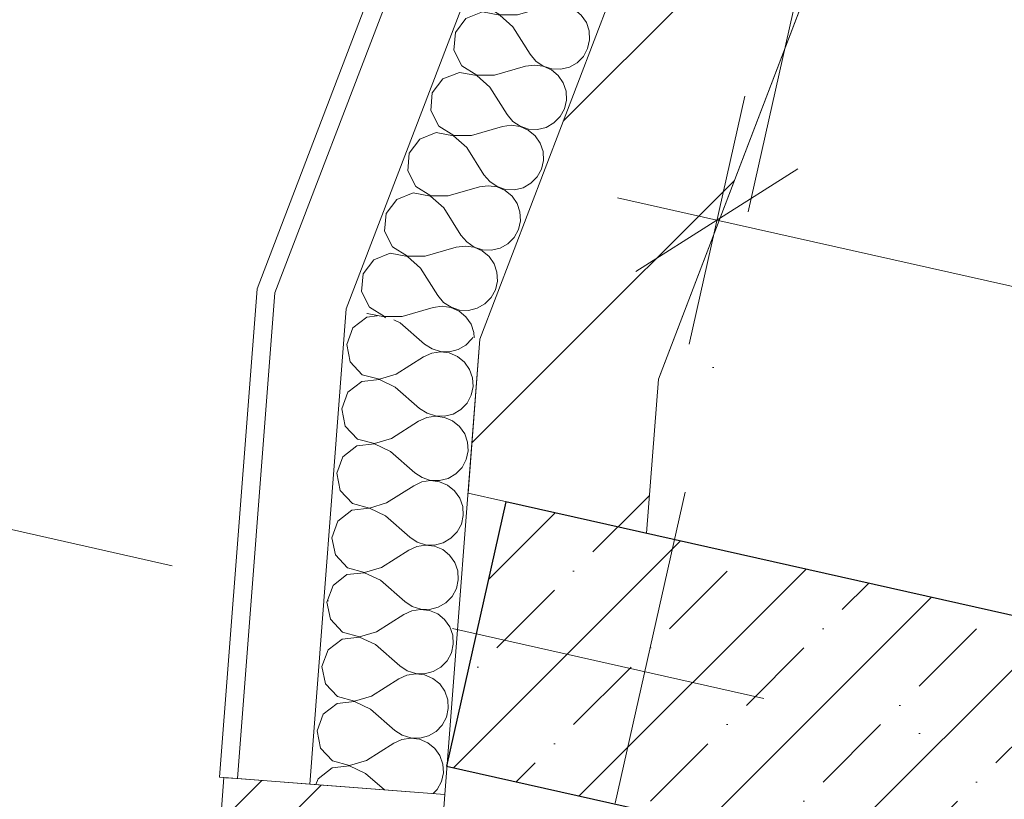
# Model space of a CAD drawing. Header units: millimetres. Extents: x -7213913 to -6937159, y 6128912 to 6404062.
# Tile 128 of 208: x -7204153 to -7203065, y 6174288 to 6175150. Entities that reach past the tile are written whole.
import ezdxf
from ezdxf.enums import TextEntityAlignment as Align

# ---------------------------------------------------------------- set-up
doc = ezdxf.new("R2010")
doc.units = ezdxf.units.MM
doc.header["$MEASUREMENT"] = 0
doc.set_wipeout_variables(frame=1)
doc.linetypes.add('Wipeout_Contour', pattern=[1000, 0, -1000])
doc.linetypes.add('Штрихпунктирная', pattern=[670.277762, 352.777767, -176.388884, 0, -141.111112])
for name, color, linetype in [('S - квартира_помещение.АР', 7, 'Continuous'), ('АР-Стены_внешние_.АР', 7, 'Continuous'), ('АР-Стены_внутренние_пилоны.АР', 7, 'Continuous'), ('АР-Стены_Наружные ВИТРАЖ', 7, 'Continuous'), ('АР-Стены_Перегородки_межквартирные_200.АР', 7, 'Continuous'), ('АР-Чертеж-Оси_Осевые размеры.АР', 7, 'Continuous'), ('АР-Чертеж-Размеры.АР', 7, 'Continuous')]:
    doc.layers.add(name, color=color, linetype=linetype)
for name, color, linetype, lineweight in [('S - квартира_помещение.АР_Ном._пера__2', 8, 'Continuous', 15), ('АР-Стены_внешние_.АР_Ном._пера__1', 7, 'Continuous', 0), ('АР-Стены_внутренние_пилоны.АР_Ном._пера__1', 7, 'Continuous', 30), ('АР-Стены_Наружные ВИТРАЖ_Ном._пера__120', 7, 'Continuous', 0), ('АР-Стены_Перегородки_межквартирные_200.АР_Ном._пера__1', 7, 'Continuous', 15), ('АР-Чертеж-Оси_Осевые размеры.АР_Ном._пера__1', 7, 'Continuous', 0), ('АР-Чертеж-Оси_Осевые размеры.АР_Ном._пера__120', 7, 'Continuous', 0), ('АР-Чертеж-Размеры.АР_Ном._пера__1', 7, 'Continuous', 0), ('Паспорта Зон Archicad_Ном._пера__1', 7, 'Continuous', 0)]:
    doc.layers.add(name, color=color, linetype=linetype, lineweight=lineweight)
doc.styles.add('РЎР“Р•РќР•Р\xa0Р\x98Р\xa0_РЎРўР\x98Р›Р¬_1', font='txt')
doc.styles.add('РЎР“Р•РќР•Р\xa0Р\x98Р\xa0_РЎРўР\x98Р›Р¬_2', font='calibri.ttf')
doc.styles.add('РЎР“Р•РќР•Р\xa0Р\x98Р\xa0_РЎРўР\x98Р›Р¬_3', font='GOST_Common.ttf')
doc.styles.add('РЎР“Р•РќР•Р\xa0Р\x98Р\xa0_РЎРўР\x98Р›Р¬_5', font='GOTHIC.TTF')
doc.styles.add('РЎР“Р•РќР•Р\xa0Р\x98Р\xa0_РЎРўР\x98Р›Р¬_7', font='isocpeur.ttf')
doc.dimstyles.new('СГЕНЕРИР_СТИЛЬ__1', dxfattribs={"dimtxt": 400, "dimasz": 332.5, "dimexe": 0.18, "dimexo": 0.0625, "dimgap": 0, "dimtad": 1, "dimdec": 0, "dimzin": 0, "dimdsep": 46, "dimtxsty": 'РЎР“Р•РќР•Р\xa0Р\x98Р\xa0_РЎРўР\x98Р›Р¬_5', "dimblk": 'ARROWHEAD_6', "dimblk1": 'ARROWHEAD_6', "dimblk2": 'ARROWHEAD_6', "dimcen": 0.09, "dimse1": 1, "dimse2": 1, "dimclrd": 7, "dimclre": 7, "dimclrt": 7, "dimazin": 0, "dimtfac": 1, "dimtdec": 4, "dimtmove": 2, "dimatfit": 3, "dimfxl": 1, "dimtolj": 1, "dimtzin": 0, "dimarcsym": 0})
doc.dimstyles.new('СГЕНЕРИР_СТИЛЬ__3', dxfattribs={"dimtxt": 200, "dimasz": 142.5, "dimexe": 0.18, "dimexo": 0.0625, "dimgap": 0, "dimtad": 1, "dimdec": 0, "dimzin": 0, "dimdsep": 46, "dimtxsty": 'РЎР“Р•РќР•Р\xa0Р\x98Р\xa0_РЎРўР\x98Р›Р¬_3', "dimblk": 'ARROWHEAD_6', "dimblk1": 'ARROWHEAD_6', "dimblk2": 'ARROWHEAD_6', "dimcen": 0.09, "dimse1": 1, "dimse2": 1, "dimclrd": 7, "dimclre": 7, "dimclrt": 7, "dimazin": 0, "dimtfac": 1, "dimtdec": 4, "dimtmove": 0, "dimatfit": 3, "dimfxl": 1, "dimtolj": 1, "dimtzin": 0, "dimarcsym": 0})
pattern_1 = [(45, (-6566190.34, 6562677.8), (-127.279217, 127.279217), [])]

# ---------------------------------------------------------------- blocks, each defined once
blk = doc.blocks.new('Жилая комната №2_2_48_1', base_point=(-7201026.8, 6176145.4))
at = {"layer": 'S - квартира_помещение.АР_Ном._пера__2', "color": 8, "linetype": 'Continuous', "lineweight": 15, "flags": 128}
blk.add_lwpolyline([(-7199155.9, 6173615.1), (-7198415.1, 6176913.3), (-7202288.8, 6177783.2), (-7203447.3, 6174752.4), (-7203460.4, 6174581.9)], close=True, dxfattribs=at)
at = {"layer": 'Паспорта Зон Archicad_Ном._пера__1', "color": 7, "lineweight": 0, "style": 'РЎР“Р•РќР•Р\xa0Р\x98Р\xa0_РЎРўР\x98Р›Р¬_1'}
blk.add_attdef('ROOM_NUMBER', text='', height=250, rotation=347.3417, dxfattribs=at).set_placement((-7200973.1, 6176077.6), align=Align.MIDDLE_CENTER)
at = {"layer": 'Паспорта Зон Archicad_Ном._пера__1', "color": 7, "lineweight": 0, "style": 'РЎР“Р•РќР•Р\xa0Р\x98Р\xa0_РЎРўР\x98Р›Р¬_2'}
blk.add_attdef('ROOM_AREA', text='', height=200, rotation=347.3417, dxfattribs=at).set_placement((-7199120.8, 6173771.1), align=Align.MIDDLE_RIGHT)
blk = doc.blocks.new('Навесная Стена_19_1', base_point=(-6566190.3, 6562677.8))
at = {"color": 254, "linetype": 'Wipeout_Contour', "lineweight": 0, "ltscale": 37950788.91559896}
blk.add_wipeout([(-7203933.2, 6174236.8), (-7203688.9, 6174218), (-7203683.2, 6174292.8), (-7203927.5, 6174311.6)], dxfattribs=at).dxf.layer = 'АР-Стены_Наружные ВИТРАЖ'
at = {"layer": 'АР-Стены_Наружные ВИТРАЖ', "linetype": 'Continuous', "lineweight": 0, "true_color": 0x000000}
h = blk.add_hatch(dxfattribs=at)
h.set_pattern_fill('АЛЮМИНИЙ_0001', color=18, style=0, pattern_type=2)
h.set_pattern_definition([(45, (-6566190.34, 6562677.8), (-176.776695, 176.776695), []), (45, (-6566225.7, 6562713.15), (-176.776695, 176.776695), []), (45, (-6566261.05, 6562748.5), (-176.776695, 176.776695), [])])
h.paths.add_polyline_path([(-7203933.2, 6174236.8), (-7203688.9, 6174218), (-7203683.2, 6174292.8), (-7203927.5, 6174311.6)])
at = {"layer": 'АР-Стены_Наружные ВИТРАЖ_Ном._пера__120', "color": 7, "linetype": 'Continuous', "lineweight": 0, "flags": 128}
blk.add_lwpolyline([(-7203933.2, 6174236.8), (-7203927.5, 6174311.6), (-7203683.2, 6174292.8), (-7203688.9, 6174218)], close=True, dxfattribs=at)
blk = doc.blocks.new('Стена_152_1', base_point=(-7203370.6, 6175232.9))
at = {"layer": 'АР-Стены_Перегородки_межквартирные_200.АР', "linetype": 'Continuous', "lineweight": 0, "true_color": 0x000000}
h = blk.add_hatch(dxfattribs=at)
h.set_pattern_fill('БЛОКИ_БЕТОННЫЕ_ЭФФЕКТИВН_78', color=18, style=0, pattern_type=2)
h.set_pattern_definition(pattern_1)
h.paths.add_polyline_path([(-7203464.1, 6175268.6), (-7203644.5, 6174796.6), (-7203447.3, 6174752.4), (-7203277.2, 6175197.2)])
at = {"layer": 'АР-Стены_Перегородки_межквартирные_200.АР_Ном._пера__1', "color": 7, "linetype": 'Continuous', "lineweight": 15, "flags": 128}
for points in [[(-7203464.1, 6175268.6), (-7203644.5, 6174796.6)], [(-7203277.2, 6175197.2), (-7203464.1, 6175268.6)], [(-7203447.3, 6174752.4), (-7203277.2, 6175197.2)]]:
    blk.add_lwpolyline(points, dxfattribs=at)
blk = doc.blocks.new('Стена_153_1', base_point=(-7203545.9, 6174774.5))
at = {"layer": 'АР-Стены_Перегородки_межквартирные_200.АР', "linetype": 'Continuous', "lineweight": 0, "true_color": 0x000000}
h = blk.add_hatch(dxfattribs=at)
h.set_pattern_fill('БЛОКИ_БЕТОННЫЕ_ЭФФЕКТИВН_78', color=18, style=0, pattern_type=2)
h.set_pattern_definition(pattern_1)
h.paths.add_polyline_path([(-7203644.5, 6174796.6), (-7203657.6, 6174626.1), (-7203460.4, 6174581.9), (-7203447.3, 6174752.4)])
at = {"layer": 'АР-Стены_Перегородки_межквартирные_200.АР_Ном._пера__1', "color": 7, "linetype": 'Continuous', "lineweight": 15, "flags": 128}
for points in [[(-7203644.5, 6174796.6), (-7203657.6, 6174626.1)], [(-7203460.4, 6174581.9), (-7203447.3, 6174752.4)], [(-7203657.6, 6174626.1), (-7203460.4, 6174581.9)]]:
    blk.add_lwpolyline(points, dxfattribs=at)
blk = doc.blocks.new('*X680', base_point=(-6566190.3, 6562677.8))
at = {"layer": 'АР-Стены_внешние_.АР_Ном._пера__1', "color": 7, "linetype": 'Continuous', "lineweight": 0}
for p, q in [((-7203596.6, 6175319.3), (-7203596.9, 6175316.3)), ((-7203596.9, 6175316.3), (-7203588.1, 6175298.9)), ((-7203590.8, 6175291.8), (-7203609, 6175284.7)), ((-7203571.6, 6175288.3), (-7203590.8, 6175291.8)), ((-7203588.1, 6175298.9), (-7203571.5, 6175288.6)), ((-7203552, 6175288.7), (-7203531.6, 6175294.5)), ((-7203609, 6175284.7), (-7203620.7, 6175269)), ((-7203557.1, 6175275.3), (-7203571.6, 6175288.3)), ((-7203571.5, 6175288.6), (-7203552, 6175288.7)), ((-7203620.7, 6175269), (-7203622.4, 6175249.6)), ((-7203557.1, 6175275.3), (-7203538, 6175245.1)), ((-7203472.8, 6175270.8), (-7203473.2, 6175272.1)), ((-7203472.3, 6175261), (-7203472.8, 6175270.8)), ((-7203474.5, 6175251.4), (-7203472.3, 6175261)), ((-7203622.4, 6175249.6), (-7203613.6, 6175232.1)), ((-7203479.2, 6175242.7), (-7203474.5, 6175251.4)), ((-7203538, 6175245.1), (-7203531.7, 6175237.6)), ((-7203531.7, 6175237.6), (-7203523.5, 6175232)), ((-7203494.7, 6175230.9), (-7203486.2, 6175235.7)), ((-7203486.2, 6175235.7), (-7203479.2, 6175242.7)), ((-7203616.3, 6175225.1), (-7203634.5, 6175217.9)), ((-7203597.1, 6175221.6), (-7203616.3, 6175225.1)), ((-7203613.6, 6175232.1), (-7203597, 6175221.9)), ((-7203577.5, 6175221.9), (-7203543.2, 6175231.7)), ((-7203533.4, 6175233.1), (-7203543.2, 6175231.7)), ((-7203523.6, 6175231.8), (-7203533.4, 6175233.1)), ((-7203514.6, 6175227.8), (-7203523.6, 6175231.8)), ((-7203523.5, 6175232), (-7203514.2, 6175229)), ((-7203507, 6175221.5), (-7203514.6, 6175227.8)), ((-7203514.2, 6175229), (-7203504.3, 6175228.6)), ((-7203504.3, 6175228.6), (-7203494.7, 6175230.9)), ((-7203634.5, 6175217.9), (-7203646.2, 6175202.3)), ((-7203582.6, 6175208.6), (-7203597.1, 6175221.6)), ((-7203597, 6175221.9), (-7203577.5, 6175221.9)), ((-7203501.4, 6175213.4), (-7203507, 6175221.5)), ((-7203498.3, 6175204.1), (-7203501.4, 6175213.4)), ((-7203582.6, 6175208.6), (-7203563.6, 6175178.4)), ((-7203497.8, 6175194.3), (-7203498.3, 6175204.1)), ((-7203646.2, 6175202.3), (-7203647.9, 6175182.9)), ((-7203500, 6175184.7), (-7203497.8, 6175194.3)), ((-7203647.9, 6175182.9), (-7203639.1, 6175165.4)), ((-7203504.7, 6175176), (-7203500, 6175184.7)), ((-7203563.6, 6175178.4), (-7203557.2, 6175170.8)), ((-7203557.2, 6175170.8), (-7203549, 6175165.3)), ((-7203511.7, 6175169), (-7203504.7, 6175176)), ((-7203639.1, 6175165.4), (-7203622.5, 6175155.2)), ((-7203603, 6175155.2), (-7203568.7, 6175165)), ((-7203558.9, 6175166.4), (-7203568.7, 6175165)), ((-7203549.1, 6175165.1), (-7203558.9, 6175166.4)), ((-7203540.1, 6175161.1), (-7203549.1, 6175165.1)), ((-7203549, 6175165.3), (-7203539.7, 6175162.3)), ((-7203532.5, 6175154.8), (-7203540.1, 6175161.1)), ((-7203539.7, 6175162.3), (-7203529.8, 6175161.9)), ((-7203529.8, 6175161.9), (-7203520.2, 6175164.2)), ((-7203520.2, 6175164.2), (-7203511.7, 6175169)), ((-7203660, 6175151.2), (-7203671.7, 6175135.6)), ((-7203641.8, 6175158.4), (-7203660, 6175151.2)), ((-7203622.6, 6175154.9), (-7203641.8, 6175158.4)), ((-7203608.1, 6175141.9), (-7203622.6, 6175154.9)), ((-7203622.5, 6175155.2), (-7203603, 6175155.2)), ((-7203526.9, 6175146.7), (-7203532.5, 6175154.8)), ((-7203608.1, 6175141.9), (-7203589.1, 6175111.6)), ((-7203523.8, 6175137.4), (-7203526.9, 6175146.7)), ((-7203523.3, 6175127.5), (-7203523.8, 6175137.4)), ((-7203671.7, 6175135.6), (-7203673.4, 6175116.1)), ((-7203525.5, 6175117.9), (-7203523.3, 6175127.5)), ((-7203673.4, 6175116.1), (-7203664.6, 6175098.7)), ((-7203530.2, 6175109.3), (-7203525.5, 6175117.9)), ((-7203589.1, 6175111.6), (-7203582.7, 6175104.1)), ((-7203537.2, 6175102.3), (-7203530.2, 6175109.3)), ((-7203664.6, 6175098.7), (-7203648, 6175088.5)), ((-7203628.5, 6175088.5), (-7203594.2, 6175098.3)), ((-7203584.4, 6175099.7), (-7203594.2, 6175098.3)), ((-7203574.6, 6175098.3), (-7203584.4, 6175099.7)), ((-7203582.7, 6175104.1), (-7203574.5, 6175098.6)), ((-7203565.6, 6175094.4), (-7203574.6, 6175098.3)), ((-7203574.5, 6175098.6), (-7203565.2, 6175095.5)), ((-7203558, 6175088.1), (-7203565.6, 6175094.4)), ((-7203565.2, 6175095.5), (-7203555.3, 6175095.1)), ((-7203555.3, 6175095.1), (-7203545.7, 6175097.5)), ((-7203545.7, 6175097.5), (-7203537.2, 6175102.3)), ((-7203685.5, 6175084.5), (-7203697.2, 6175068.9)), ((-7203667.3, 6175091.6), (-7203685.5, 6175084.5)), ((-7203648.1, 6175088.2), (-7203667.3, 6175091.6)), ((-7203633.6, 6175075.1), (-7203648.1, 6175088.2)), ((-7203648, 6175088.5), (-7203628.5, 6175088.5)), ((-7203552.4, 6175080), (-7203558, 6175088.1)), ((-7203633.6, 6175075.1), (-7203614.6, 6175044.9)), ((-7203549.3, 6175070.7), (-7203552.4, 6175080)), ((-7203697.2, 6175068.9), (-7203698.9, 6175049.4)), ((-7203548.8, 6175060.8), (-7203549.3, 6175070.7)), ((-7203555.7, 6175042.6), (-7203551, 6175051.2)), ((-7203551, 6175051.2), (-7203548.8, 6175060.8)), ((-7203698.9, 6175049.4), (-7203690.1, 6175032)), ((-7203614.6, 6175044.9), (-7203608.2, 6175037.4)), ((-7203562.7, 6175035.6), (-7203555.7, 6175042.6)), ((-7203690.1, 6175032), (-7203673.5, 6175021.7)), ((-7203654, 6175021.8), (-7203619.7, 6175031.6)), ((-7203609.9, 6175033), (-7203619.7, 6175031.6)), ((-7203600.1, 6175031.6), (-7203609.9, 6175033)), ((-7203608.2, 6175037.4), (-7203600, 6175031.9)), ((-7203591.1, 6175027.7), (-7203600.1, 6175031.6)), ((-7203600, 6175031.9), (-7203590.7, 6175028.8)), ((-7203590.7, 6175028.8), (-7203580.8, 6175028.4)), ((-7203580.8, 6175028.4), (-7203571.2, 6175030.7)), ((-7203571.2, 6175030.7), (-7203562.7, 6175035.6)), ((-7203711, 6175017.8), (-7203722.7, 6175002.1)), ((-7203692.8, 6175024.9), (-7203711, 6175017.8)), ((-7203673.6, 6175021.5), (-7203692.8, 6175024.9)), ((-7203659.1, 6175008.4), (-7203673.6, 6175021.5)), ((-7203673.5, 6175021.7), (-7203654, 6175021.8)), ((-7203583.5, 6175021.4), (-7203591.1, 6175027.7)), ((-7203577.9, 6175013.3), (-7203583.5, 6175021.4)), ((-7203659.1, 6175008.4), (-7203640.1, 6174978.2)), ((-7203574.8, 6175003.9), (-7203577.9, 6175013.3)), ((-7203722.7, 6175002.1), (-7203724.4, 6174982.7)), ((-7203574.3, 6174994.1), (-7203574.8, 6175003.9)), ((-7203576.5, 6174984.5), (-7203574.3, 6174994.1)), ((-7203724.4, 6174982.7), (-7203715.6, 6174965.3)), ((-7203640.1, 6174978.2), (-7203633.7, 6174970.7)), ((-7203588.2, 6174968.9), (-7203581.2, 6174975.9)), ((-7203581.2, 6174975.9), (-7203576.5, 6174984.5)), ((-7203715.6, 6174965.3), (-7203699, 6174955)), ((-7203679.5, 6174955), (-7203645.2, 6174964.9)), ((-7203635.4, 6174966.2), (-7203645.2, 6174964.9)), ((-7203625.6, 6174964.9), (-7203635.4, 6174966.2)), ((-7203633.7, 6174970.7), (-7203625.5, 6174965.2)), ((-7203616.6, 6174960.9), (-7203625.6, 6174964.9)), ((-7203625.5, 6174965.2), (-7203616.2, 6174962.1)), ((-7203606.3, 6174961.7), (-7203596.8, 6174964)), ((-7203596.8, 6174964), (-7203588.2, 6174968.9)), ((-7203718.3, 6174958.2), (-7203736.5, 6174951.1)), ((-7203699.1, 6174954.7), (-7203718.3, 6174958.2)), ((-7203684.6, 6174941.7), (-7203699.1, 6174954.7)), ((-7203699, 6174955), (-7203679.5, 6174955)), ((-7203609, 6174954.7), (-7203616.6, 6174960.9)), ((-7203616.2, 6174962.1), (-7203606.3, 6174961.7)), ((-7203603.4, 6174946.5), (-7203609, 6174954.7)), ((-7203736.5, 6174951.1), (-7203748.2, 6174935.4)), ((-7203684.6, 6174941.7), (-7203665.6, 6174911.5)), ((-7203600.3, 6174937.2), (-7203603.4, 6174946.5)), ((-7203748.2, 6174935.4), (-7203749.9, 6174916)), ((-7203599.8, 6174927.4), (-7203600.3, 6174937.2)), ((-7203602, 6174917.8), (-7203599.8, 6174927.4)), ((-7203749.9, 6174916), (-7203741.1, 6174898.5)), ((-7203665.6, 6174911.5), (-7203659.2, 6174904)), ((-7203613.7, 6174902.1), (-7203606.7, 6174909.1)), ((-7203606.7, 6174909.1), (-7203602, 6174917.8)), ((-7203741.1, 6174898.5), (-7203724.5, 6174888.3)), ((-7203705, 6174888.3), (-7203670.7, 6174898.1)), ((-7203660.9, 6174899.5), (-7203670.7, 6174898.1)), ((-7203651.1, 6174898.2), (-7203660.9, 6174899.5)), ((-7203659.2, 6174904), (-7203651, 6174898.4)), ((-7203642.1, 6174894.2), (-7203651.1, 6174898.2)), ((-7203651, 6174898.4), (-7203641.7, 6174895.4)), ((-7203622.3, 6174897.3), (-7203613.7, 6174902.1)), ((-7203743.8, 6174891.5), (-7203762, 6174884.3)), ((-7203724.6, 6174888), (-7203743.8, 6174891.5)), ((-7203710.1, 6174875), (-7203724.6, 6174888)), ((-7203724.5, 6174888.3), (-7203705, 6174888.3)), ((-7203634.5, 6174887.9), (-7203642.1, 6174894.2)), ((-7203641.7, 6174895.4), (-7203631.8, 6174895)), ((-7203628.9, 6174879.8), (-7203634.5, 6174887.9)), ((-7203631.8, 6174895), (-7203622.3, 6174897.3)), ((-7203762, 6174884.3), (-7203773.7, 6174868.7)), ((-7203625.8, 6174870.5), (-7203628.9, 6174879.8)), ((-7203773.7, 6174868.7), (-7203775.4, 6174849.3)), ((-7203710.1, 6174875), (-7203691.1, 6174844.8)), ((-7203625.3, 6174860.7), (-7203625.8, 6174870.5)), ((-7203627.5, 6174851.1), (-7203625.3, 6174860.7)), ((-7203775.4, 6174849.3), (-7203766.6, 6174831.8)), ((-7203691.1, 6174844.8), (-7203684.7, 6174837.2)), ((-7203632.2, 6174842.4), (-7203627.5, 6174851.1)), ((-7203686.4, 6174832.8), (-7203696.2, 6174831.4)), ((-7203676.6, 6174831.5), (-7203686.4, 6174832.8)), ((-7203684.7, 6174837.2), (-7203676.5, 6174831.7)), ((-7203647.8, 6174830.6), (-7203639.2, 6174835.4)), ((-7203639.2, 6174835.4), (-7203632.2, 6174842.4)), ((-7203769.3, 6174824.8), (-7203769.5, 6174824.7)), ((-7203750.1, 6174821.3), (-7203769.3, 6174824.8)), ((-7203766.6, 6174831.8), (-7203750, 6174821.6)), ((-7203750, 6174821.6), (-7203730.5, 6174821.6)), ((-7203730.5, 6174821.6), (-7203696.2, 6174831.4)), ((-7203667.6, 6174827.5), (-7203676.6, 6174831.5)), ((-7203676.5, 6174831.7), (-7203667.2, 6174828.7)), ((-7203660, 6174821.2), (-7203667.6, 6174827.5)), ((-7203667.2, 6174828.7), (-7203657.3, 6174828.3)), ((-7203657.3, 6174828.3), (-7203647.8, 6174830.6)), ((-7203748.8, 6174820.1), (-7203750.1, 6174821.3)), ((-7203654.4, 6174813.1), (-7203660, 6174821.2)), ((-7203651.3, 6174803.8), (-7203654.4, 6174813.1)), ((-7203651, 6174798.1), (-7203651.3, 6174803.8))]:
    blk.add_line(p, q, dxfattribs=at)
blk = doc.blocks.new('Стена_324_1', base_point=(-7203464.1, 6175268.6))
at = {"layer": 'АР-Стены_внешние_.АР_Ном._пера__1', "color": 7, "linetype": 'Continuous', "lineweight": 0}
for p, q in [((-7203678.9, 6175350.7), (-7203871.2, 6174847.6)), ((-7203604.2, 6175322.2), (-7203792.4, 6174829.9))]:
    blk.add_line(p, q, dxfattribs=at)
at = {"layer": 'АР-Стены_внешние_.АР_Ном._пера__1', "color": 7, "linetype": 'Continuous', "lineweight": 0, "flags": 128}
for points in [[(-7203697.6, 6175357.9), (-7203890.9, 6174852)], [(-7203697.6, 6175357.9), (-7203678.9, 6175350.7)], [(-7203678.9, 6175350.7), (-7203604.2, 6175322.2)], [(-7203604.2, 6175322.2), (-7203464.1, 6175268.6)], [(-7203644.5, 6174796.6), (-7203464.1, 6175268.6)]]:
    blk.add_lwpolyline(points, dxfattribs=at)
at = {"layer": 'АР-Стены_внешние_.АР', "color": 7, "lineweight": 0}
blk.add_blockref('*X680', (-6566190.3, 6562677.8), dxfattribs=at)
blk = doc.blocks.new('*X682', base_point=(-6566190.3, 6562677.8))
at = {"layer": 'АР-Стены_внешние_.АР_Ном._пера__1', "color": 7, "linetype": 'Continuous', "lineweight": 0}
for p, q in [((-7203758.1, 6174822.2), (-7203769.7, 6174820.9)), ((-7203769.7, 6174820.9), (-7203785, 6174808.9)), ((-7203732.6, 6174814.7), (-7203739.7, 6174818)), ((-7203732.6, 6174814.7), (-7203705.8, 6174791.1)), ((-7203785, 6174808.9), (-7203791.8, 6174790.6)), ((-7203791.8, 6174790.6), (-7203787.9, 6174771.4)), ((-7203705.8, 6174791.1), (-7203697.5, 6174785.7)), ((-7203668.7, 6174784.9), (-7203660.2, 6174789.8)), ((-7203660.2, 6174789.8), (-7203653.4, 6174796.9)), ((-7203653.4, 6174796.9), (-7203652.5, 6174798.5)), ((-7203697.9, 6174781), (-7203706.9, 6174776.9)), ((-7203688.2, 6174782.5), (-7203697.9, 6174781)), ((-7203697.5, 6174785.7), (-7203688.1, 6174782.7)), ((-7203678.4, 6174781.2), (-7203688.2, 6174782.5)), ((-7203688.1, 6174782.7), (-7203678.3, 6174782.5)), ((-7203669.3, 6174777.4), (-7203678.4, 6174781.2)), ((-7203678.3, 6174782.5), (-7203668.7, 6174784.9)), ((-7203787.9, 6174771.4), (-7203774.6, 6174757.2)), ((-7203737, 6174757.7), (-7203706.9, 6174776.9)), ((-7203661.7, 6174771.2), (-7203669.3, 6174777.4)), ((-7203656, 6174763.1), (-7203661.7, 6174771.2)), ((-7203774.6, 6174757.2), (-7203755.7, 6174752.1)), ((-7203755.7, 6174752.1), (-7203737, 6174757.7)), ((-7203652.7, 6174753.8), (-7203656, 6174763.1)), ((-7203775.1, 6174749.7), (-7203790.5, 6174737.7)), ((-7203755.7, 6174751.8), (-7203775.1, 6174749.7)), ((-7203738.1, 6174743.5), (-7203755.7, 6174751.8)), ((-7203652.1, 6174744), (-7203652.7, 6174753.8)), ((-7203790.5, 6174737.7), (-7203797.3, 6174719.3)), ((-7203738.1, 6174743.5), (-7203711.3, 6174719.9)), ((-7203654.2, 6174734.4), (-7203652.1, 6174744)), ((-7203665.7, 6174718.6), (-7203658.8, 6174725.7)), ((-7203658.8, 6174725.7), (-7203654.2, 6174734.4)), ((-7203797.3, 6174719.3), (-7203793.4, 6174700.2)), ((-7203711.3, 6174719.9), (-7203703, 6174714.5)), ((-7203703, 6174714.5), (-7203693.6, 6174711.5)), ((-7203683.8, 6174711.2), (-7203674.2, 6174713.7)), ((-7203674.2, 6174713.7), (-7203665.7, 6174718.6)), ((-7203742.5, 6174686.5), (-7203712.3, 6174705.7)), ((-7203703.4, 6174709.7), (-7203712.3, 6174705.7)), ((-7203693.6, 6174711.2), (-7203703.4, 6174709.7)), ((-7203693.6, 6174711.5), (-7203683.8, 6174711.2)), ((-7203683.9, 6174710), (-7203693.6, 6174711.2)), ((-7203674.8, 6174706.1), (-7203683.9, 6174710)), ((-7203667.1, 6174700), (-7203674.8, 6174706.1)), ((-7203793.4, 6174700.2), (-7203780, 6174686)), ((-7203661.4, 6174691.9), (-7203667.1, 6174700)), ((-7203658.2, 6174682.6), (-7203661.4, 6174691.9)), ((-7203761.2, 6174680.6), (-7203780.6, 6174678.5)), ((-7203780, 6174686), (-7203761.2, 6174680.9)), ((-7203761.2, 6174680.9), (-7203742.5, 6174686.5)), ((-7203743.6, 6174672.2), (-7203761.2, 6174680.6)), ((-7203657.6, 6174672.8), (-7203658.2, 6174682.6)), ((-7203780.6, 6174678.5), (-7203796, 6174666.4)), ((-7203743.6, 6174672.2), (-7203716.7, 6174648.7)), ((-7203659.7, 6174663.2), (-7203657.6, 6174672.8)), ((-7203796, 6174666.4), (-7203802.7, 6174648.1)), ((-7203664.3, 6174654.5), (-7203659.7, 6174663.2)), ((-7203802.7, 6174648.1), (-7203798.9, 6174629)), ((-7203716.7, 6174648.7), (-7203708.5, 6174643.3)), ((-7203671.2, 6174647.4), (-7203664.3, 6174654.5)), ((-7203708.9, 6174638.5), (-7203717.8, 6174634.4)), ((-7203699.1, 6174640), (-7203708.9, 6174638.5)), ((-7203708.5, 6174643.3), (-7203699.1, 6174640.3)), ((-7203699.1, 6174640.3), (-7203689.2, 6174640)), ((-7203689.3, 6174638.8), (-7203699.1, 6174640)), ((-7203680.3, 6174634.9), (-7203689.3, 6174638.8)), ((-7203689.2, 6174640), (-7203679.7, 6174642.4)), ((-7203679.7, 6174642.4), (-7203671.2, 6174647.4)), ((-7203798.9, 6174629), (-7203785.5, 6174614.8)), ((-7203748, 6174615.3), (-7203717.8, 6174634.4)), ((-7203672.6, 6174628.7), (-7203680.3, 6174634.9)), ((-7203666.9, 6174620.7), (-7203672.6, 6174628.7)), ((-7203785.5, 6174614.8), (-7203766.7, 6174609.7)), ((-7203766.7, 6174609.7), (-7203748, 6174615.3)), ((-7203663.6, 6174611.4), (-7203666.9, 6174620.7)), ((-7203786.1, 6174607.2), (-7203801.5, 6174595.2)), ((-7203766.7, 6174609.4), (-7203786.1, 6174607.2)), ((-7203749, 6174601), (-7203766.7, 6174609.4)), ((-7203663, 6174601.6), (-7203663.6, 6174611.4)), ((-7203801.5, 6174595.2), (-7203808.2, 6174576.9)), ((-7203749, 6174601), (-7203722.2, 6174577.5)), ((-7203665.1, 6174591.9), (-7203663, 6174601.6)), ((-7203676.6, 6174576.2), (-7203669.8, 6174583.3)), ((-7203669.8, 6174583.3), (-7203665.1, 6174591.9)), ((-7203808.2, 6174576.9), (-7203804.3, 6174557.8)), ((-7203722.2, 6174577.5), (-7203714, 6174572)), ((-7203714, 6174572), (-7203704.6, 6174569.1)), ((-7203694.7, 6174568.8), (-7203685.2, 6174571.2)), ((-7203685.2, 6174571.2), (-7203676.6, 6174576.2)), ((-7203753.4, 6174544), (-7203723.3, 6174563.2)), ((-7203714.3, 6174567.3), (-7203723.3, 6174563.2)), ((-7203704.6, 6174568.8), (-7203714.3, 6174567.3)), ((-7203704.6, 6174569.1), (-7203694.7, 6174568.8)), ((-7203694.8, 6174567.6), (-7203704.6, 6174568.8)), ((-7203685.7, 6174563.7), (-7203694.8, 6174567.6)), ((-7203678.1, 6174557.5), (-7203685.7, 6174563.7)), ((-7203804.3, 6174557.8), (-7203791, 6174543.5)), ((-7203672.4, 6174549.5), (-7203678.1, 6174557.5)), ((-7203669.1, 6174540.2), (-7203672.4, 6174549.5)), ((-7203791, 6174543.5), (-7203772.1, 6174538.5)), ((-7203772.1, 6174538.5), (-7203753.4, 6174544)), ((-7203668.5, 6174530.3), (-7203669.1, 6174540.2)), ((-7203791.6, 6174536), (-7203806.9, 6174524)), ((-7203772.2, 6174538.2), (-7203791.6, 6174536)), ((-7203754.5, 6174529.8), (-7203772.2, 6174538.2)), ((-7203754.5, 6174529.8), (-7203727.7, 6174506.2)), ((-7203670.6, 6174520.7), (-7203668.5, 6174530.3)), ((-7203806.9, 6174524), (-7203813.7, 6174505.7)), ((-7203675.3, 6174512), (-7203670.6, 6174520.7)), ((-7203727.7, 6174506.2), (-7203719.4, 6174500.8)), ((-7203682.1, 6174505), (-7203675.3, 6174512)), ((-7203813.7, 6174505.7), (-7203809.8, 6174486.6)), ((-7203719.8, 6174496.1), (-7203728.8, 6174492)), ((-7203710.1, 6174497.6), (-7203719.8, 6174496.1)), ((-7203719.4, 6174500.8), (-7203710, 6174497.9)), ((-7203700.3, 6174496.3), (-7203710.1, 6174497.6)), ((-7203710, 6174497.9), (-7203700.2, 6174497.6)), ((-7203691.2, 6174492.5), (-7203700.3, 6174496.3)), ((-7203700.2, 6174497.6), (-7203690.6, 6174500)), ((-7203690.6, 6174500), (-7203682.1, 6174505)), ((-7203809.8, 6174486.6), (-7203796.4, 6174472.3)), ((-7203758.9, 6174472.8), (-7203728.8, 6174492)), ((-7203683.6, 6174486.3), (-7203691.2, 6174492.5)), ((-7203677.9, 6174478.3), (-7203683.6, 6174486.3)), ((-7203674.6, 6174469), (-7203677.9, 6174478.3)), ((-7203797, 6174464.8), (-7203812.4, 6174452.8)), ((-7203777.6, 6174467), (-7203797, 6174464.8)), ((-7203796.4, 6174472.3), (-7203777.6, 6174467.2)), ((-7203777.6, 6174467.2), (-7203758.9, 6174472.8)), ((-7203760, 6174458.6), (-7203777.6, 6174467)), ((-7203674, 6174459.1), (-7203674.6, 6174469)), ((-7203812.4, 6174452.8), (-7203819.2, 6174434.5)), ((-7203760, 6174458.6), (-7203733.1, 6174435)), ((-7203676.1, 6174449.5), (-7203674, 6174459.1)), ((-7203687.6, 6174433.7), (-7203680.7, 6174440.8)), ((-7203680.7, 6174440.8), (-7203676.1, 6174449.5)), ((-7203819.2, 6174434.5), (-7203815.3, 6174415.3)), ((-7203733.1, 6174435), (-7203724.9, 6174429.6)), ((-7203696.1, 6174428.8), (-7203687.6, 6174433.7)), ((-7203764.4, 6174401.6), (-7203734.2, 6174420.8)), ((-7203725.3, 6174424.9), (-7203734.2, 6174420.8)), ((-7203715.5, 6174426.4), (-7203725.3, 6174424.9)), ((-7203724.9, 6174429.6), (-7203715.5, 6174426.6)), ((-7203715.5, 6174426.6), (-7203705.7, 6174426.4)), ((-7203705.8, 6174425.1), (-7203715.5, 6174426.4)), ((-7203696.7, 6174421.3), (-7203705.8, 6174425.1)), ((-7203705.7, 6174426.4), (-7203696.1, 6174428.8)), ((-7203689, 6174415.1), (-7203696.7, 6174421.3)), ((-7203815.3, 6174415.3), (-7203801.9, 6174401.1)), ((-7203683.3, 6174407), (-7203689, 6174415.1)), ((-7203801.9, 6174401.1), (-7203783.1, 6174396)), ((-7203783.1, 6174396), (-7203764.4, 6174401.6)), ((-7203680.1, 6174397.7), (-7203683.3, 6174407)), ((-7203679.5, 6174387.9), (-7203680.1, 6174397.7)), ((-7203802.5, 6174393.6), (-7203817.9, 6174381.6)), ((-7203783.1, 6174395.7), (-7203802.5, 6174393.6)), ((-7203765.5, 6174387.4), (-7203783.1, 6174395.7)), ((-7203765.5, 6174387.4), (-7203738.6, 6174363.8)), ((-7203681.6, 6174378.3), (-7203679.5, 6174387.9)), ((-7203817.9, 6174381.6), (-7203824.6, 6174363.3)), ((-7203686.2, 6174369.6), (-7203681.6, 6174378.3)), ((-7203693.1, 6174362.5), (-7203686.2, 6174369.6)), ((-7203824.6, 6174363.3), (-7203820.8, 6174344.1)), ((-7203730.8, 6174353.7), (-7203739.7, 6174349.6)), ((-7203738.6, 6174363.8), (-7203730.4, 6174358.4)), ((-7203721, 6174355.1), (-7203730.8, 6174353.7)), ((-7203730.4, 6174358.4), (-7203721, 6174355.4)), ((-7203721, 6174355.4), (-7203711.1, 6174355.2)), ((-7203711.2, 6174353.9), (-7203721, 6174355.1)), ((-7203702.2, 6174350.1), (-7203711.2, 6174353.9)), ((-7203711.1, 6174355.2), (-7203701.6, 6174357.6)), ((-7203701.6, 6174357.6), (-7203693.1, 6174362.5)), ((-7203820.8, 6174344.1), (-7203807.4, 6174329.9)), ((-7203769.8, 6174330.4), (-7203739.7, 6174349.6)), ((-7203694.5, 6174343.9), (-7203702.2, 6174350.1)), ((-7203688.8, 6174335.8), (-7203694.5, 6174343.9)), ((-7203685.5, 6174326.5), (-7203688.8, 6174335.8)), ((-7203808, 6174322.4), (-7203823.3, 6174310.3)), ((-7203788.6, 6174324.5), (-7203808, 6174322.4)), ((-7203807.4, 6174329.9), (-7203788.6, 6174324.8)), ((-7203788.6, 6174324.8), (-7203769.8, 6174330.4)), ((-7203770.9, 6174316.1), (-7203788.6, 6174324.5)), ((-7203684.9, 6174316.7), (-7203685.5, 6174326.5)), ((-7203823.3, 6174310.3), (-7203825.8, 6174303.8)), ((-7203770.9, 6174316.1), (-7203750.2, 6174298)), ((-7203687, 6174307.1), (-7203684.9, 6174316.7)), ((-7203691.7, 6174298.4), (-7203687, 6174307.1)), ((-7203696.1, 6174293.8), (-7203691.7, 6174298.4))]:
    blk.add_line(p, q, dxfattribs=at)
blk = doc.blocks.new('Стена_325_1', base_point=(-7203644.5, 6174796.6))
at = {"layer": 'АР-Стены_внешние_.АР_Ном._пера__1', "color": 7, "linetype": 'Continuous', "lineweight": 0}
for p, q in [((-7203871.2, 6174847.6), (-7203912.5, 6174310.5)), ((-7203792.4, 6174829.9), (-7203832.7, 6174304.3))]:
    blk.add_line(p, q, dxfattribs=at)
at = {"layer": 'АР-Стены_внешние_.АР_Ном._пера__1', "color": 7, "linetype": 'Continuous', "lineweight": 0, "flags": 128}
for points in [[(-7203890.9, 6174852), (-7203932.4, 6174312)], [(-7203683.2, 6174292.8), (-7203644.5, 6174796.6)], [(-7203932.4, 6174312), (-7203912.5, 6174310.5)], [(-7203912.5, 6174310.5), (-7203832.7, 6174304.3)], [(-7203832.7, 6174304.3), (-7203683.2, 6174292.8)]]:
    blk.add_lwpolyline(points, dxfattribs=at)
at = {"layer": 'АР-Стены_внешние_.АР', "color": 7, "lineweight": 0}
blk.add_blockref('*X682', (-6566190.3, 6562677.8), dxfattribs=at)
blk = doc.blocks.new('Стандартный Маркер Сетки[182]_1', base_point=(-7196881.6, 6203728.6))
at = {"layer": 'АР-Чертеж-Оси_Осевые размеры.АР_Ном._пера__120', "color": 7, "linetype": 'Штрихпунктирная', "lineweight": 0}
blk.add_line((-7197100.8, 6202752.9), (-7211872.8, 6136980.9), dxfattribs=at)
at = {"layer": 'АР-Чертеж-Оси_Осевые размеры.АР_Ном._пера__120', "color": 7, "lineweight": 0, "style": 'РЎР“Р•РќР•Р\xa0Р\x98Р\xa0_РЎРўР\x98Р›Р¬_7'}
blk.add_attdef('AC_MarkerText_1', text='', height=350, rotation=347.3417, dxfattribs=at).set_placement((-7212163.2, 6135688.1), align=Align.TOP_CENTER)
blk = doc.blocks.new('*D881', base_point=(-6566190.3, 6562677.8))
at = {"layer": 'АР-Чертеж-Оси_Осевые размеры.АР_Ном._пера__1', "color": 7, "linetype": 'Continuous', "lineweight": 0, "transparency": 16777216}
for p, q in [((-7202989.4, 6205215.6), (-7203046.9, 6204959.5)), ((-7202914.5, 6204750.4), (-7203179.3, 6205168.6)), ((-7203367, 6205031.4), (-7202726.8, 6204887.6)), ((-7203046.9, 6204959.5), (-7212636.3, 6162263.2)), ((-7212768.7, 6162472.3), (-7212503.9, 6162054.1)), ((-7212956.4, 6162335.1), (-7212316.1, 6162191.3)), ((-7212636.3, 6162263.2), (-7212693.8, 6162007))]:
    blk.add_line(p, q, dxfattribs=at)
at = {"layer": 'АР-Чертеж-Оси_Осевые размеры.АР_Ном._пера__1', "color": 7, "lineweight": 0, "transparency": 16777216, "insert": (-7207666.6, 6184755.7), "char_height": 400, "attachment_point": 7, "rotation": 77.3417, "style": 'РЎР“Р•РќР•Р\xa0Р\x98Р\xa0_РЎРўР\x98Р›Р¬_5'}
blk.add_mtext('\\A1;{\\pql;\\fCentury Gothic|b0|i0|c204|p0;\\W1.000000;43\xa0760}', dxfattribs=at)
blk = doc.blocks.new('ARROWHEAD_6')
at = {"color": 0, "linetype": 'Continuous', "lineweight": 0}
for p, q in [((-0.5, -0.5), (0.5, 0.5)), ((0, 0), (-1, 0))]:
    blk.add_line(p, q, dxfattribs=at)
blk = doc.blocks.new('*D1100', base_point=(-6566190.3, 6562677.8))
at = {"layer": 'АР-Чертеж-Размеры.АР_Ном._пера__1', "color": 7, "linetype": 'Continuous', "lineweight": 0, "transparency": 16777216}
for p, q in [((-7203413.4, 6174791), (-7203351.8, 6175065.4)), ((-7203293, 6174985), (-7203472.2, 6174871.5)), ((-7203492.4, 6174952.9), (-7203382.6, 6174928.2)), ((-7203382.6, 6174928.2), (-7199078.1, 6173961.5)), ((-7199108.9, 6173824.2), (-7199047.3, 6174098.7)), ((-7199167.7, 6173904.7), (-7198988.5, 6174018.2)), ((-7199078.1, 6173961.5), (-7198968.3, 6173936.8))]:
    blk.add_line(p, q, dxfattribs=at)
at = {"layer": 'АР-Чертеж-Размеры.АР_Ном._пера__1', "color": 7, "lineweight": 0, "transparency": 16777216, "insert": (-7201531.8, 6174553.5), "char_height": 200, "attachment_point": 7, "rotation": 347.3417, "style": 'РЎР“Р•РќР•Р\xa0Р\x98Р\xa0_РЎРўР\x98Р›Р¬_3'}
blk.add_mtext('\\A1;{\\pql;\\fGOST Common|b0|i0|c204|p0;\\W1.000000;4\xa0412}', dxfattribs=at)
blk = doc.blocks.new('Стена_425_1', base_point=(-7203648.6, 6174470.4))
at = {"layer": 'АР-Стены_внутренние_пилоны.АР', "linetype": 'Continuous', "lineweight": 0, "true_color": 0x000000}
h = blk.add_hatch(dxfattribs=at)
h.set_pattern_fill('ЖЕЛЕЗОБЕТОН__PROJECT__0001', color=18, style=0, pattern_type=2)
h.set_pattern_definition([(45, (-6566190.34, 6562677.8), (-84.852814, 84.852814), []), (45, (-6566232.77, 6562720.22), (-84.852814, 84.852814), [90, -30, 0, -30])])
h.paths.add_polyline_path([(-7203681.5, 6174324), (-7196391.9, 6172686.8), (-7196521.3, 6173023.4), (-7203615.8, 6174616.7)])
at = {"layer": 'АР-Стены_внутренние_пилоны.АР_Ном._пера__1', "color": 7, "linetype": 'Continuous', "lineweight": 30, "flags": 128}
for points in [[(-7203615.8, 6174616.7), (-7203681.5, 6174324)], [(-7196521.3, 6173023.4), (-7203615.8, 6174616.7)], [(-7203681.5, 6174324), (-7196391.9, 6172686.8)]]:
    blk.add_lwpolyline(points, dxfattribs=at)
blk = doc.blocks.new('Стандартный Маркер Сетки[188]_1', base_point=(-7209883.2, 6175870.7))
at = {"layer": 'АР-Чертеж-Оси_Осевые размеры.АР_Ном._пера__120', "color": 7, "linetype": 'Штрихпунктирная', "lineweight": 0}
blk.add_line((-7208907.5, 6175651.5), (-7184807, 6170238.7), dxfattribs=at)
at = {"layer": 'АР-Чертеж-Оси_Осевые размеры.АР_Ном._пера__120', "color": 7, "lineweight": 0, "style": 'РЎР“Р•РќР•Р\xa0Р\x98Р\xa0_РЎРўР\x98Р›Р¬_5'}
blk.add_attdef('AC_MarkerText_1', text='', height=350, rotation=347.3417, dxfattribs=at).set_placement((-7210301.2, 6176161.3), align=Align.TOP_CENTER)
blk = doc.blocks.new('Стандартный Маркер Сетки[212]_1', base_point=(-7209883.2, 6175870.7))
at = {"layer": 'АР-Чертеж-Оси_Осевые размеры.АР_Ном._пера__120', "color": 7, "linetype": 'Штрихпунктирная', "lineweight": 0}
blk.add_line((-7208907.5, 6175651.5), (-7184807, 6170238.7), dxfattribs=at)
at = {"layer": 'АР-Чертеж-Оси_Осевые размеры.АР_Ном._пера__120', "color": 7, "lineweight": 0, "style": 'РЎР“Р•РќР•Р\xa0Р\x98Р\xa0_РЎРўР\x98Р›Р¬_5'}
blk.add_attdef('AC_MarkerText_1', text='', height=350, rotation=347.3417, dxfattribs=at).set_placement((-7210301.2, 6176161.3), align=Align.TOP_CENTER)

msp = doc.modelspace()

# ---------------------------------------------------------------- linework, layer by layer
at = {"layer": 'S - квартира_помещение.АР', "color": 254, "linetype": 'Continuous', "lineweight": 0, "true_color": 0xffe1c4, "flags": 128}
msp.add_lwpolyline([(-7199155.9, 6173615.1), (-7198415.1, 6176913.3), (-7202288.8, 6177783.2), (-7203447.3, 6174752.4), (-7203460.4, 6174581.9)], close=True, dxfattribs=at)

# ---------------------------------------------------------------- block references
at = {"layer": 'S - квартира_помещение.АР', "color": 7, "linetype": 'Continuous', "lineweight": 0}
msp.add_blockref('Жилая комната №2_2_48_1', (-7201026.8, 6176145.4), dxfattribs=at)
at = {"layer": 'АР-Стены_внешние_.АР', "color": 7, "lineweight": 0}
msp.add_blockref('Стена_324_1', (-7203464.1, 6175268.6), dxfattribs=at)
at = {"layer": 'АР-Стены_Наружные ВИТРАЖ', "linetype": 'Continuous', "lineweight": 0}
msp.add_blockref('Навесная Стена_19_1', (-6566190.3, 6562677.8), dxfattribs=at)
at = {"layer": 'АР-Стены_Перегородки_межквартирные_200.АР', "color": 7, "lineweight": 0}
for name, p in [('Стена_152_1', (-7203370.6, 6175232.9)), ('Стена_153_1', (-7203545.9, 6174774.5))]:
    msp.add_blockref(name, p, dxfattribs=at)

# ---------------------------------------------------------------- dimensions: what is measured, and where the dimension line sits
at = {"layer": 'АР-Чертеж-Размеры.АР', "color": 7, "linetype": 'Continuous', "lineweight": 0}
dim = msp.add_linear_dim(base=(-7199078.1, 6173961.5), p1=(-7203460.4, 6174581.9), p2=(-7199155.9, 6173615.1), angle=347.3417, dimstyle='СГЕНЕРИР_СТИЛЬ__3', dxfattribs=at)
dim.commit()
dim.dimension.update_dxf_attribs({"geometry": '*D1100', "text_midpoint": (-7201175.1, 6174575.9), "dimtype": 160, "text_rotation": 347.3417})

# ---------------------------------------------------------------- next in the draw order: block references
at = {"layer": 'АР-Стены_внешние_.АР', "color": 7, "lineweight": 0}
msp.add_blockref('Стена_325_1', (-7203644.5, 6174796.6), dxfattribs=at)
at = {"layer": 'АР-Стены_внутренние_пилоны.АР', "color": 7, "lineweight": 0}
msp.add_blockref('Стена_425_1', (-7203648.6, 6174470.4), dxfattribs=at)
at = {"layer": 'АР-Чертеж-Оси_Осевые размеры.АР', "color": 8, "linetype": 'Continuous', "lineweight": 15}
for name, p in [('Стандартный Маркер Сетки[182]_1', (-7196881.6, 6203728.6)), ('Стандартный Маркер Сетки[188]_1', (-7209883.2, 6175870.7)), ('Стандартный Маркер Сетки[212]_1', (-7209883.2, 6175870.7))]:
    msp.add_blockref(name, p, dxfattribs=at)

# ---------------------------------------------------------------- next in the draw order: dimensions: what is measured, and where the dimension line sits
at = {"layer": 'АР-Чертеж-Оси_Осевые размеры.АР', "color": 7, "linetype": 'Continuous', "lineweight": 0}
dim = msp.add_linear_dim(base=(-7212636.3, 6162263.2), p1=(-7203353.8, 6205028.5), p2=(-7213412.7, 6162437.5), angle=257.3417, dimstyle='СГЕНЕРИР_СТИЛЬ__1', dxfattribs=at)
dim.commit()
dim.dimension.update_dxf_attribs({"geometry": '*D881', "text_midpoint": (-7207678, 6185617.5), "dimtype": 160, "text_rotation": 77.3417})

doc.saveas('drawing.dxf')
